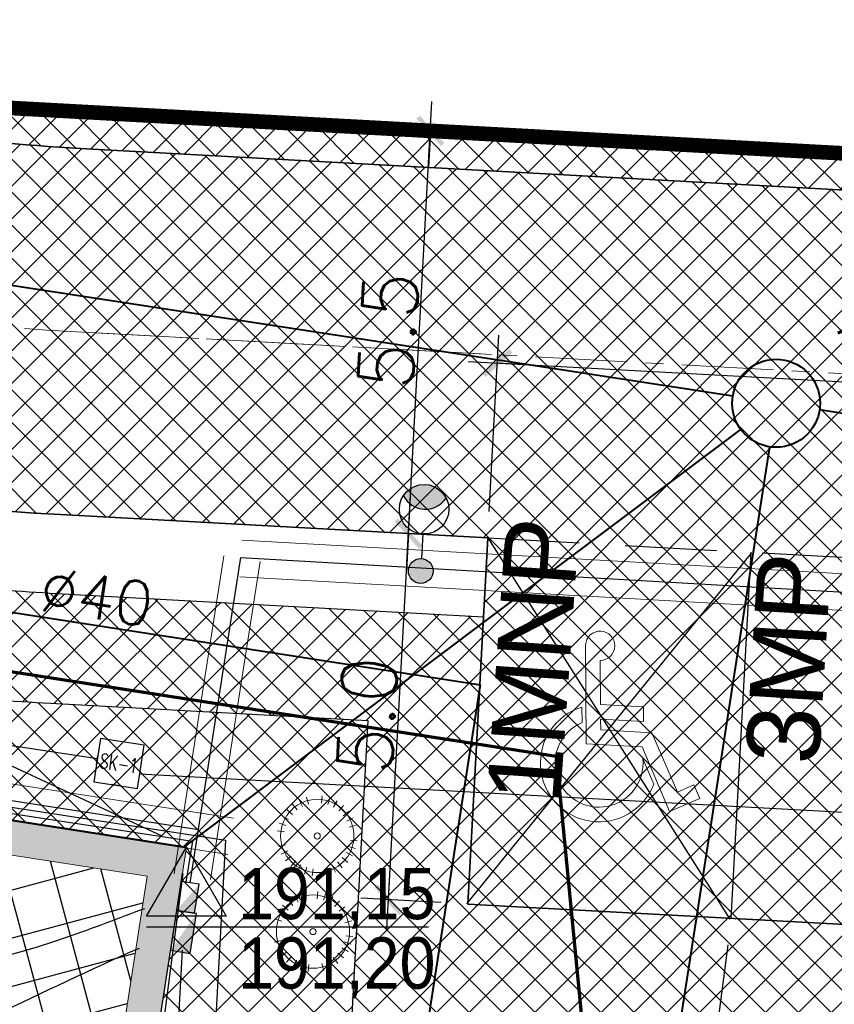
# Model space of a CAD drawing. Header units: metres. Extents: x 5515420 to 5516573, y 5683131 to 5683463.
# Tile 56 of 94: x 5516071 to 5516082, y 5683310 to 5683324. Entities that reach past the tile are written whole.
import ezdxf
from ezdxf import colors
from ezdxf.entities.mleader import LeaderData, LeaderLine
from ezdxf.enums import TextEntityAlignment as Align
from ezdxf.lldxf.tags import DXFTag
from ezdxf.math import Vec2, Vec3

# ---------------------------------------------------------------- set-up
doc = ezdxf.new("R2010")
doc.units = ezdxf.units.M
for name, pattern in [('CENTER', [2, 1.25, -0.25, 0.25, -0.25]), ('DASHED2', [0.375, 0.25, -0.125]), ('L_0_02', [0])]:
    doc.linetypes.add(name, pattern=pattern)
doc.layers.get('0').update_dxf_attribs({"linetype": 'CONTINUOUS', "lineweight": 18, "true_color": 0x000000})
doc.layers.get('Defpoints').update_dxf_attribs({"linetype": 'CONTINUOUS'})
for name, color, linetype in [('--EL_0', 240, 'CONTINUOUS'), ('--EL_KALBE_Nn', 240, '--LINIA_nN'), ('--EL_LEGENDA', 240, 'CONTINUOUS'), ('--EL_projektowane', 240, 'CONTINUOUS'), ('--EL_ROZDZIELNICE', 240, 'CONTINUOUS'), ('A-Bilans', 184, 'CONTINUOUS'), ('A-Budynek', 170, 'CONTINUOUS'), ('A-Budynek szraf', 170, 'CONTINUOUS'), ('A-Chodniki', 230, 'CONTINUOUS'), ('A-Granica', 94, 'CENTER'), ('A-Nasadzenia', 7, 'CONTINUOUS'), ('A-Nawierzchnie', 41, 'CONTINUOUS'), ('A-Parkingi', 52, 'CONTINUOUS'), ('A-Rzędne', 210, 'CONTINUOUS'), ('CEG_SEL_atrybut_bloku1', 7, 'CONTINUOUS'), ('CEG_SEL_atrybut_bloku2', 9, 'CONTINUOUS')]:
    doc.layers.add(name, color=color, linetype=linetype)
for name, color, linetype, lineweight in [('A-Drogi', 170, 'CONTINUOUS', 35), ('D-Droga-Parking_Nr_pióra__89', 7, 'CONTINUOUS', 13), ('D-WYMIARY', 7, 'CONTINUOUS', 15), ('RR_gaz', 40, 'CONTINUOUS', 40), ('RR_kd', 106, 'CONTINUOUS', 40), ('RR_woda_przylacza', 160, 'CONTINUOUS', 70)]:
    doc.layers.add(name, color=color, linetype=linetype, lineweight=lineweight)
doc.layers.add('EGB_DzialkaEwidencyjna', color=7, linetype='L_0_02', lineweight=18, true_color=0x000000)
doc.layers.get('0').off()
doc.styles.add('CP_ATTR', font='romans.shx', dxfattribs={"bigfont": '@extfont2.shx'})
doc.styles.add('GEO-INFO', font='arial.ttf')
doc.styles.add('MZSK01', font='arial.ttf', dxfattribs={"width": 0.8999999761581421, "height": 0.75})
doc.styles.add('ROMANS', font='romans', dxfattribs={"width": 0.9, "oblique": 15})
doc.styles.add('romansshx', font='ROMANS.SHX', dxfattribs={"width": 0.6})
doc.styles.get("Standard").update_dxf_attribs({"font": 'simplex.shx'})
tags = doc.linetypes.add('--LINIA_nN', pattern='A,0.5,-0.2,["nN",Standard,S=0.1,R=0,X=-0.1,Y=-0.05],-0.25', length=0.95).pattern_tags.tags
tags[6] = DXFTag(74, 10)
tags = doc.linetypes.add('--LINIA_t', pattern='A,0.5,-0.2,["t",Standard,S=0.1,R=0,X=0,Y=-0.05],-0.25', length=0.95).pattern_tags.tags
tags[6] = DXFTag(74, 10)
doc.dimstyles.get("Standard").update_dxf_attribs({"dimtxt": 0.18, "dimasz": 0.18, "dimexe": 0.18, "dimexo": 0.0625, "dimgap": 0.09, "dimtad": 0, "dimtih": 1, "dimtoh": 1, "dimdec": 4, "dimzin": 0, "dimdsep": 46, "dimtxsty": 'Standard', "dimcen": 0.09, "dimadec": 0, "dimazin": 0, "dimtfac": 1, "dimtdec": 4, "dimtofl": 0, "dimtmove": 0, "dimatfit": 3, "dimfxl": 1, "dimtolj": 1, "dimtzin": 0, "dimarcsym": 0})
pattern_1 = [(45, (0, 0), (-0.2245064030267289, 0.2245064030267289), []), (135, (0, 0), (-0.2245064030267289, -0.2245064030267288), [])]

# ---------------------------------------------------------------- blocks, each defined once
blk = doc.blocks.new('Strop_25', base_point=(384.6727114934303, 8317.376193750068))
at = {"layer": 'D-Droga-Parking_Nr_pióra__89', "color": 7, "linetype": 'Continuous', "lineweight": 13, "flags": 128}
blk.add_lwpolyline([(384.6727114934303, 8317.376193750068, 2.311134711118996), (484.476456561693, 8423.638179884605), (-187.7678748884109, 8380.275475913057), (-187.7678748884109, 7998.551792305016), (-614.8714594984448, 7785.000000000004), (-514.8714594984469, 7585.000000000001), (-425.4287403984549, 7629.721359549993), (-480.7073808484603, 7740.278640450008), (-87.76787488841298, 7936.748393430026), (-87.76787488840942, 8286.756623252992), (-14.87145949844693, 8291.481147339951), (-14.87145949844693, 7999.008930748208), (85.1285405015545, 8005.490078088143), (85.1285405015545, 8297.962294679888)], format="xyb", close=True, dxfattribs=at)
blk = doc.blocks.new('Strop_26', base_point=(60.41597088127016, 8423.417284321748))
at = {"layer": 'D-Droga-Parking_Nr_pióra__89', "color": 7, "linetype": 'Continuous', "lineweight": 13, "flags": 128}
blk.add_lwpolyline([(60.41597088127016, 8423.417284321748, 1.599913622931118), (-437.0272916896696, 7904.109001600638), (-267.8198262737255, 7988.712734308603, -1.984208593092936), (-45.26098599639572, 8416.568205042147)], format="xyb", close=True, dxfattribs=at)
blk = doc.blocks.new('_ARCHTICK')
at = {"color": 0, "linetype": 'ByBlock', "lineweight": -2}
blk.add_line((0, 0), (-1, 0), dxfattribs=at)
blk.add_solid([(0.397747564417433, 0.3093592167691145), (0.3093592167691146, 0.397747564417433), (-0.3093592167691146, -0.397747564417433), (-0.397747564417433, -0.3093592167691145)], dxfattribs=at)
blk = doc.blocks.new('*D271')
at = {"layer": 'D-WYMIARY', "color": 14, "lineweight": -2}
for p, q in [((5516076.120056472, 5683316.124641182), (5516076.46287247, 5683322.415307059)), ((5516077.161706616, 5683321.976629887), (5516076.061669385, 5683322.036577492)), ((5516076.862422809, 5683316.484778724), (5516075.762385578, 5683316.544726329))]:
    blk.add_line(p, q, dxfattribs=at)
at = {"layer": 'Defpoints', "color": 0}
for p in [(5516076.441106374, 5683322.015899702), (5516077.523669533, 5683321.956904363), (5516077.224385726, 5683316.4650532)]:
    blk.add_point(p, dxfattribs=at)
at = {"layer": 'D-WYMIARY', "color": 14, "lineweight": -2, "xscale": 0.5, "yscale": 0.5, "zscale": 0.5}
for p, rotation in [((5516076.441106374, 5683322.015899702), 86.8806958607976), ((5516076.141822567, 5683316.524048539), 266.8806958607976)]:
    blk.add_blockref('_ARCHTICK', p, dxfattribs=dict(at, rotation=rotation))
at = {"layer": 'D-WYMIARY', "color": 50, "linetype": 'ByBlock', "insert": (5516075.867094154, 5683319.293100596), "char_height": 0.75, "attachment_point": 5, "rotation": 86.8806958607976}
blk.add_mtext('\\A1;5.5', dxfattribs=at)
blk = doc.blocks.new('*D711')
at = {"layer": 'D-WYMIARY', "color": 14, "lineweight": -2}
for p, q in [((5516046.898735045, 5683315.945821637), (5516046.235063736, 5683311.666743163)), ((5516045.898030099, 5683312.103559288), (5516072.845841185, 5683307.924040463)), ((5516073.055997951, 5683311.888914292), (5516072.392326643, 5683307.609835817))]:
    blk.add_line(p, q, dxfattribs=at)
at = {"layer": 'Defpoints', "color": 0}
for p in [(5516046.954293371, 5683316.304038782), (5516073.111556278, 5683312.247131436), (5516072.450567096, 5683307.985346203)]:
    blk.add_point(p, dxfattribs=at)
at = {"layer": 'D-WYMIARY', "color": 14, "lineweight": -2, "xscale": 0.5, "yscale": 0.5, "zscale": 0.5}
for p, rotation in [((5516046.293304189, 5683312.042253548), 171.1838518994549), ((5516072.450567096, 5683307.985346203), 351.1838518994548)]:
    blk.add_blockref('_ARCHTICK', p, dxfattribs=dict(at, rotation=rotation))
at = {"layer": 'D-WYMIARY', "color": 50, "linetype": 'ByBlock', "insert": (5516059.306798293, 5683309.593821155), "char_height": 0.75, "attachment_point": 5, "rotation": 351.18385189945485}
blk.add_mtext('\\A1;26.5', dxfattribs=at)
blk = doc.blocks.new('*D712')
at = {"layer": 'D-WYMIARY', "color": 14, "lineweight": -2}
for p, q in [((5516073.055997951, 5683311.888914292), (5516072.392326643, 5683307.609835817)), ((5516072.055293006, 5683308.046651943), (5516090.982079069, 5683305.1111683)), ((5516090.532606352, 5683304.823023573), (5516090.528564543, 5683304.796963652))]:
    blk.add_line(p, q, dxfattribs=at)
at = {"layer": 'Defpoints', "color": 0}
for p in [(5516073.111556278, 5683312.247131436), (5516090.586804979, 5683305.17247404), (5516090.588164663, 5683305.18124072)]:
    blk.add_point(p, dxfattribs=at)
at = {"layer": 'D-WYMIARY', "color": 14, "lineweight": -2, "xscale": 0.5, "yscale": 0.5, "zscale": 0.5}
for p, rotation in [((5516072.450567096, 5683307.985346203), 171.1838518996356), ((5516090.586804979, 5683305.17247404), 351.1838518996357)]:
    blk.add_blockref('_ARCHTICK', p, dxfattribs=dict(at, rotation=rotation))
at = {"layer": 'D-WYMIARY', "color": 50, "linetype": 'ByBlock', "insert": (5516081.453548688, 5683306.158931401), "char_height": 0.75, "attachment_point": 5, "rotation": 351.1838518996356}
blk.add_mtext('\\A1;18.4', dxfattribs=at)
blk = doc.blocks.new('*D718')
at = {"layer": 'D-WYMIARY', "color": 14, "lineweight": -2}
for p, q in [((5516073.064636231, 5683311.887680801), (5516072.62665516, 5683308.532343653)), ((5516080.500055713, 5683310.917115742), (5516080.062074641, 5683307.561778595)), ((5516080.507894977, 5683307.886808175), (5516072.279205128, 5683308.960920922))]:
    blk.add_line(p, q, dxfattribs=at)
at = {"layer": 'Defpoints', "color": 0}
for p in [(5516073.111556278, 5683312.247131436), (5516080.546975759, 5683311.276566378), (5516072.675840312, 5683308.909147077)]:
    blk.add_point(p, dxfattribs=at)
at = {"layer": 'D-WYMIARY', "color": 14, "lineweight": -2, "xscale": 0.5, "yscale": 0.5, "zscale": 0.5}
for p, rotation in [((5516072.675840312, 5683308.909147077), 172.5630781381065), ((5516080.111259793, 5683307.938582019), 352.5630781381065)]:
    blk.add_blockref('_ARCHTICK', p, dxfattribs=dict(at, rotation=rotation))
at = {"layer": 'D-WYMIARY', "color": 50, "linetype": 'ByBlock', "insert": (5516076.338540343, 5683308.002439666), "char_height": 0.75, "attachment_point": 5, "rotation": 352.5630781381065}
blk.add_mtext('\\A1;7.5', dxfattribs=at)
blk = doc.blocks.new('*D721')
at = {"layer": 'D-WYMIARY', "color": 14, "lineweight": -2}
for p, q in [((5516075.84798029, 5683311.132049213), (5516076.163588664, 5683316.923455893)), ((5516076.862422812, 5683316.484778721), (5516075.762385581, 5683316.544726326)), ((5516076.590346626, 5683311.492186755), (5516075.490309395, 5683311.55213436))]:
    blk.add_line(p, q, dxfattribs=at)
at = {"layer": 'Defpoints', "color": 0}
for p in [(5516076.14182257, 5683316.524048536), (5516077.224385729, 5683316.465053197), (5516076.952309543, 5683311.472461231)]:
    blk.add_point(p, dxfattribs=at)
at = {"layer": 'D-WYMIARY', "color": 14, "lineweight": -2, "xscale": 0.5, "yscale": 0.5, "zscale": 0.5}
for p, rotation in [((5516076.14182257, 5683316.524048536), 86.88069588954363), ((5516075.869746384, 5683311.53145657), 266.8806958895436)]:
    blk.add_blockref('_ARCHTICK', p, dxfattribs=dict(at, rotation=rotation))
at = {"layer": 'D-WYMIARY', "color": 50, "linetype": 'ByBlock', "insert": (5516075.58141416, 5683314.050879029), "char_height": 0.75, "attachment_point": 5, "rotation": 86.88069588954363}
blk.add_mtext('\\A1;5.0', dxfattribs=at)
blk = doc.blocks.new('*D819')
at = {"layer": 'D-WYMIARY', "color": 14, "lineweight": -2}
for p, q in [((5516077.244111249, 5683316.827016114), (5516077.375087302, 5683319.23042379)), ((5516076.955002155, 5683318.872752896), (5516088.837371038, 5683318.225211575)), ((5516088.327665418, 5683316.223006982), (5516088.458641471, 5683318.626414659))]:
    blk.add_line(p, q, dxfattribs=at)
at = {"layer": 'Defpoints', "color": 0}
for p in [(5516088.437963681, 5683318.246977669), (5516077.224385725, 5683316.465053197), (5516088.307939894, 5683315.861044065)]:
    blk.add_point(p, dxfattribs=at)
at = {"layer": 'D-WYMIARY', "color": 14, "lineweight": -2, "xscale": 0.5, "yscale": 0.5, "zscale": 0.5}
for p, rotation in [((5516077.354409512, 5683318.850986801), 176.8806958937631), ((5516088.437963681, 5683318.246977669), 356.8806958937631)]:
    blk.add_blockref('_ARCHTICK', p, dxfattribs=dict(at, rotation=rotation))
at = {"layer": 'D-WYMIARY', "color": 50, "linetype": 'ByBlock', "insert": (5516082.919313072, 5683318.973352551), "char_height": 0.75, "attachment_point": 5, "rotation": 356.88069589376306}
blk.add_mtext('\\A1;11.1', dxfattribs=at)
blk = doc.blocks.new('*D903')
at = {"layer": 'D-WYMIARY', "color": 14, "lineweight": -2}
for p, q in [((5516058.586720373, 5683318.539222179), (5516109.045570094, 5683427.392488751)), ((5516122.905073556, 5683420.527040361), (5516108.532585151, 5683427.189396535)), ((5516072.782673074, 5683312.399584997), (5516058.410184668, 5683319.061941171))]:
    blk.add_line(p, q, dxfattribs=at)
at = {"layer": 'Defpoints', "color": 0}
for p in [(5516108.877345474, 5683427.029583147), (5516123.23395676, 5683420.3745868), (5516073.111556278, 5683312.247131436)]:
    blk.add_point(p, dxfattribs=at)
at = {"layer": 'D-WYMIARY', "color": 14, "lineweight": -2, "xscale": 0.5, "yscale": 0.5, "zscale": 0.5}
for p, rotation in [((5516108.877345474, 5683427.029583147), 65.12995453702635), ((5516058.754944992, 5683318.902127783), 245.1299545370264)]:
    blk.add_blockref('_ARCHTICK', p, dxfattribs=dict(at, rotation=rotation))
at = {"layer": 'D-WYMIARY', "color": 50, "linetype": 'ByBlock', "insert": (5516083.43055803, 5683373.144594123), "char_height": 0.75, "attachment_point": 5, "rotation": 65.12995453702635}
blk.add_mtext('\\A1;119.2', dxfattribs=at)
blk = doc.blocks.new('oprawa zewnetrzna stojaca')
for points in [[(2.625000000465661, 0, 0.2679491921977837), (2.25, 0.6495190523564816, 0.5773502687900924), (2.25, -0.6495190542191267, 0.267949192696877)], [(0.375, 0, 1.000000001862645), (-0.3749999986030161, 0, 1.000000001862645)]]:
    blk.add_hatch(color=256).paths.add_polyline_path(points)
blk.add_line((1.125000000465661, 0), (0.375, 0))
for centre, radius in [((1.875, 0), 0.7500000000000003), ((0, 0), 0.375)]:
    blk.add_circle(centre, radius)
blk.add_arc((2.625000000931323, -1.862645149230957e-09), 0.7500000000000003, 120.0000000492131, 239.999999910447)
at = {"layer": 'CEG_SEL_atrybut_bloku1', "style": 'ROMANS', "width": 0.6000000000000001, "flags": 8}
blk.add_attdef('TYP', text='', height=1, dxfattribs=at).set_placement((1.872500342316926, 0.900000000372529), align=Align.CENTER)
at = {"layer": 'CEG_SEL_atrybut_bloku2', "style": 'ROMANS', "width": 0.6, "flags": 8}
for tag, p in [('OPIS1', (1.872500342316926, -1.638064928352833)), ('OPIS2', (1.872500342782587, -2.499397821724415))]:
    blk.add_attdef(tag, text='', height=0.7500000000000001, dxfattribs=at).set_placement(p, align=Align.CENTER)
blk = doc.blocks.new('STUDNIA_SK_1')
blk.add_lwpolyline([(17076.30394538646, -4459.682393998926), (17136.30394538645, -4459.682393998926), (17136.30394538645, -4399.682393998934), (17076.30394538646, -4399.682393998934)], close=True)
for points in [[(17112.55394538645, -4399.682393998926), (17100.05394538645, -4399.682393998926)], [(17076.30394538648, -4435.932393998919), (17076.30394538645, -4423.432393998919)], [(17136.30394538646, -4435.932393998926), (17136.30394538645, -4423.432393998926)], [(17112.55394538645, -4459.682393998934), (17100.05394538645, -4459.682393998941)]]:
    blk.add_lwpolyline(points)
at = {"linetype": 'Continuous', "style": 'romansshx', "width": 0.7}
blk.add_text('SK-1', height=20, rotation=359.9999999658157, dxfattribs=at).set_placement((17106.30394538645, -4429.682393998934), align=Align.MIDDLE)

msp = doc.modelspace()

# ---------------------------------------------------------------- hatches: boundary and pattern name
at = {"layer": '--EL_ROZDZIELNICE', "linetype": 'Continuous', "transparency": 33554687}
h = msp.add_hatch(color=256, dxfattribs=at)
h.dxf.hatch_style = 1
h.paths.add_polyline_path([(5516072.977863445, 5683311.38506465), (5516073.286814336, 5683311.745884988), (5516073.224910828, 5683311.346748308)])
h = msp.add_hatch(color=256, dxfattribs=at)
h.dxf.hatch_style = 1
h.paths.add_polyline_path([(5516073.249615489, 5683311.342913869), (5516072.894718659, 5683310.84138309), (5516073.164166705, 5683310.799590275)])
at = {"layer": 'A-Budynek', "linetype": 'ByBlock'}
h = msp.add_hatch(color=256, dxfattribs=at)
h.paths.add_polyline_path([(5516047.346706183, 5683315.767557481), (5516072.575074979, 5683311.854718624), (5516069.857698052, 5683294.334194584), (5516044.629329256, 5683298.247033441)], flags=16)
h.paths.add_polyline_path([(5516063.053508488, 5683293.395949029), (5516062.687879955, 5683293.452656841), (5516062.917776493, 5683294.934934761), (5516057.354293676, 5683295.797813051), (5516057.124397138, 5683294.31553513), (5516056.758768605, 5683294.372242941), (5516056.988665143, 5683295.854520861), (5516051.425182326, 5683296.717399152), (5516051.195285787, 5683295.23512123), (5516050.829657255, 5683295.291829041), (5516051.059553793, 5683296.774106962), (5516044.606704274, 5683297.774923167), (5516044.376807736, 5683296.292645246), (5516044.011179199, 5683296.349353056), (5516044.241075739, 5683297.831630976), (5516044.092847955, 5683297.85462063), (5516046.954293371, 5683316.30403878), (5516053.920999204, 5683315.223525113), (5516053.96104948, 5683315.520900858), (5516054.332603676, 5683315.463275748), (5516054.286624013, 5683315.16681788), (5516065.779654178, 5683313.384285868), (5516065.826357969, 5683313.682691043), (5516066.191521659, 5683313.6252744), (5516066.144886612, 5683313.327639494), (5516073.111556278, 5683312.247131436), (5516070.250110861, 5683293.797713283), (5516070.101883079, 5683293.820702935), (5516069.871986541, 5683292.338425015), (5516069.506358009, 5683292.395132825), (5516069.736254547, 5683293.877410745), (5516063.283405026, 5683294.878226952)])
at = {"layer": 'A-Budynek szraf', "linetype": 'ByBlock', "transparency": 33554687}
h = msp.add_hatch(dxfattribs=at)
h.set_pattern_fill('ANSI37', color=256, scale=0.2, angle=59.99999999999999, style=0)
h.set_pattern_definition([(105, (-191.2213894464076, 9.313225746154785e-10), (-0.6133628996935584, -0.1643500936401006), []), (194.9999999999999, (-191.2213894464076, 9.313225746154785e-10), (0.1643500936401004, -0.6133628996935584), [])])
h.paths.add_polyline_path([(5516072.188769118, 5683309.363978), (5516067.782111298, 5683309.363978), (5516067.782111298, 5683306.64545265), (5516071.767134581, 5683306.645452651), (5516069.857698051, 5683294.334194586), (5516044.629329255, 5683298.247033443), (5516047.346706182, 5683315.767557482), (5516072.575074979, 5683311.854718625)])
h.paths.add_polyline_path([(5516054.454114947, 5683304.922500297), (5516060.695085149, 5683304.922500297), (5516060.695085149, 5683303.164174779), (5516054.454114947, 5683303.164174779)], flags=16)
at = {"layer": 'A-Nawierzchnie', "linetype": 'ByBlock', "true_color": 0xb7e0ab, "transparency": 33554687}
h = msp.add_hatch(dxfattribs=at)
h.set_pattern_fill('ANSI37', color=9, scale=0.1, style=0)
h.set_pattern_definition([(45, (615.2743167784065, 129.3192508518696), (-0.2245064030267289, 0.2245064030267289), []), (135, (615.2743167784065, 129.3192508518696), (-0.2245064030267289, -0.2245064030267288), [])])
h.paths.add_polyline_path([(5516099.6639383, 5683319.509563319), (5516093.18050492, 5683320.492467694, 0.02400827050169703), (5516090.889116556, 5683320.728043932), (5516071.666547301, 5683321.775596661, -0.02484724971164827), (5516069.295594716, 5683322.023371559), (5516062.302756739, 5683323.108692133, -0.3638266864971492), (5516061.032989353, 5683324.559218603), (5516063.231110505, 5683324.230619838), (5516064.490548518, 5683332.646905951), (5516062.29494606, 5683332.975128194), (5516065.4430103, 5683353.379441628, 0.414213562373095), (5516062.9339508, 5683356.800643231), (5516050.08979864, 5683358.776220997, 0.4141947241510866), (5516046.668626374, 5683356.267352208), (5516042.257273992, 5683327.598946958, 0.4142317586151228), (5516044.766305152, 5683324.177561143), (5516053.343595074, 5683322.858275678, -0.02007901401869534), (5516053.579985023, 5683322.812134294), (5516052.668604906, 5683316.935679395), (5516054.150876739, 5683316.705803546), (5516053.920999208, 5683315.223525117), (5516046.954293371, 5683316.304038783), (5516046.53358273, 5683313.591470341), (5516044.962368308, 5683313.835160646), (5516043.961552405, 5683307.382313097), (5516045.532766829, 5683307.138622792), (5516044.092847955, 5683297.854620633), (5516044.241075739, 5683297.831630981), (5516044.011179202, 5683296.349353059), (5516069.871986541, 5683292.33842502), (5516070.101883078, 5683293.820702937), (5516070.250110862, 5683293.797713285), (5516071.690029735, 5683303.081715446), (5516073.26124416, 5683302.838025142), (5516074.262060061, 5683309.290872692), (5516072.690845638, 5683309.534562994), (5516073.111556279, 5683312.247131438), (5516066.144886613, 5683313.327639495), (5516066.374772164, 5683314.809910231), (5516068.140582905, 5683314.536067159), (5516068.712784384, 5683314.452779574), (5516069.444190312, 5683314.361830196), (5516070.42180041, 5683314.267207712), (5516071.256411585, 5683314.210627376), (5516075.58645081, 5683313.974792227), (5516074.85022779, 5683300.465115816), (5516082.256583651, 5683299.380121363), (5516080.796957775, 5683289.416467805), (5516090.875183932, 5683287.94005766), (5516092.610210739, 5683299.78364581), (5516076.426464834, 5683302.154484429), (5516076.852947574, 5683309.980433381), (5516087.948828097, 5683309.370979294), (5516088.305421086, 5683315.861425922), (5516090.617040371, 5683315.735451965, -0.02400827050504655), (5516092.431056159, 5683315.548954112), (5516098.599416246, 5683314.613815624), (5516098.31852322, 5683313.306826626), (5516091.99430035, 5683314.28274265), (5516090.39067605, 5683303.90295513), (5516099.094000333, 5683302.561238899), (5516096.496908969, 5683285.74680292), (5516069.794551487, 5683289.86845434), (5516048.342630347, 5683290.09877717), (5516034.965910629, 5683291.963955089), (5516037.042734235, 5683305.715577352), (5516039.999341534, 5683324.308768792), (5516043.122031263, 5683343.075807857), (5516045.796543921, 5683360.442185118), (5516068.332659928, 5683356.975872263), (5516067.979837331, 5683322.47700484), (5516099.929928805, 5683320.735853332)])
at = {"layer": 'A-Nawierzchnie', "linetype": 'ByBlock', "true_color": 0xcbd1d0, "transparency": 33554687}
h = msp.add_hatch(dxfattribs=at)
h.set_pattern_fill('ANSI37', color=254, scale=0.1, style=0)
h.set_pattern_definition(pattern_1)
h.paths.add_polyline_path([(5516068.531271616, 5683317.08214428), (5516059.777261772, 5683318.440806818, -0.2278659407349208), (5516055.492519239, 5683321.385115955, 0.2282237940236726), (5516053.346113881, 5683322.857893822), (5516044.768823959, 5683324.177179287, -0.4142317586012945), (5516042.259792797, 5683327.598565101), (5516046.67114518, 5683356.266970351, -0.4141947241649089), (5516050.092317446, 5683358.775839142), (5516062.936469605, 5683356.800261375, -0.4142135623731), (5516065.445529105, 5683353.379059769), (5516061.052606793, 5683324.81862364, 0.4138459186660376), (5516062.305275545, 5683323.108310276), (5516069.29811352, 5683322.022989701, 0.02484724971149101), (5516071.669066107, 5683321.775214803), (5516090.891635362, 5683320.727662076, -0.02400827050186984), (5516093.18302372, 5683320.492085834), (5516099.663938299, 5683319.509563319), (5516098.60193505, 5683314.613433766), (5516092.433574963, 5683315.548572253, 0.02400827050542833), (5516090.619559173, 5683315.735070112), (5516071.396589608, 5683316.78264465, -0.02481899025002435), (5516068.534925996, 5683317.081537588)])
h.paths.add_polyline_path([(5516047.432022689, 5683328.326347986), (5516056.322993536, 5683326.958814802, 0.4142135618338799), (5516056.893193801, 5683327.376991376), (5516060.693785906, 5683352.086412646, 0.414213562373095), (5516060.275609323, 5683352.656612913), (5516051.384638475, 5683354.0241461, 0.414213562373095), (5516050.814438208, 5683353.605969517), (5516047.013846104, 5683328.896548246, 0.414213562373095)], flags=16)
at = {"layer": 'A-Nawierzchnie', "linetype": 'ByBlock', "true_color": 0xf8e4d3, "transparency": 33554687}
h = msp.add_hatch(dxfattribs=at)
h.set_pattern_fill('ANSI37', color=254, scale=0.1, style=0)
h.set_pattern_definition(pattern_1)
h.paths.add_polyline_path([(5516054.150876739, 5683316.705803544), (5516052.668606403, 5683316.935689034), (5516053.580017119, 5683322.812341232, -0.1353740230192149), (5516054.979079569, 5683322.045883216), (5516054.150884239, 5683316.705792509)])
h.paths.add_polyline_path([(5516075.58643011, 5683313.974658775), (5516074.85022779, 5683300.465115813), (5516082.256583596, 5683299.380121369), (5516082.531984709, 5683301.260056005), (5516076.426464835, 5683302.154484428), (5516076.852947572, 5683309.98043338), (5516087.948828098, 5683309.370979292), (5516088.035863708, 5683310.868452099), (5516076.93431231, 5683311.47347454), (5516077.165830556, 5683315.390813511), (5516071.338034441, 5683315.708404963, -0.02490027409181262), (5516068.360565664, 5683316.019882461), (5516062.320855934, 5683316.956554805), (5516062.090966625, 5683315.474323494), (5516068.130859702, 5683314.537575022, 0.02482606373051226), (5516071.256411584, 5683314.210627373), (5516075.586450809, 5683313.974792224)])
at = {"layer": 'A-Nawierzchnie', "linetype": 'ByBlock', "true_color": 0xa3b8c7, "transparency": 33554687}
h = msp.add_hatch(dxfattribs=at)
h.set_pattern_fill('ANSI37', color=253, scale=0.1, style=0)
h.set_pattern_definition(pattern_1)
h.paths.add_polyline_path([(5516077.224385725, 5683316.465053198), (5516076.93431039, 5683311.473442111), (5516088.035863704, 5683310.868452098), (5516088.307939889, 5683315.861044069)])

# ---------------------------------------------------------------- linework, layer by layer
at = {"layer": '--EL_0', "linetype": 'ByBlock', "lineweight": -2}
msp.add_open_spline([(5516072.539500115, 5683311.409428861), (5516072.187363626, 5683311.279335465), (5516069.770590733, 5683310.324665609), (5516067.101514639, 5683310.131706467), (5516064.881037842, 5683310.131706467)], degree=3, knots=[0, 0, 0, 0, 1.126196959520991, 7.787627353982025, 7.787627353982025, 7.787627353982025, 7.787627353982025], dxfattribs=at)
at = {"layer": '--EL_0', "lineweight": -2}
msp.add_solid([(5516072.510621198, 5683311.487598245), (5516073.008516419, 5683311.582702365), (5516072.568379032, 5683311.331259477)], dxfattribs=at)
at = {"layer": '--EL_KALBE_Nn', "linetype": '--LINIA_nN', "ltscale": 10}
for points in [[(5516073.195181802, 5683312.328405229), (5516073.106513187, 5683311.769894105)], [(5516073.054680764, 5683310.841560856), (5516072.999301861, 5683309.845284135)]]:
    msp.add_lwpolyline(points, dxfattribs=at)
at = {"layer": '--EL_KALBE_Nn', "linetype": '--LINIA_nN', "ltscale": 10, "elevation": -1.211976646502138}
msp.add_lwpolyline([(5516073.518719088, 5683309.935185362), (5516073.649218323, 5683312.345795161)], dxfattribs=at)
at = {"layer": '--EL_LEGENDA', "linetype": '--LINIA_nN', "ltscale": 5}
for points in [[(5516051.106065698, 5683322.579267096), (5516050.091696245, 5683316.083857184), (5516073.275953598, 5683312.488045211)], [(5516073.162691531, 5683311.761181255), (5516073.854139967, 5683316.198579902)], [(5516073.854139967, 5683316.198579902), (5516090.810216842, 5683315.226981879)], [(5516062.021179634, 5683314.130594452), (5516073.649218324, 5683312.345795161)], [(5516062.059450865, 5683314.036772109), (5516073.195181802, 5683312.328405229)]]:
    msp.add_lwpolyline(points, dxfattribs=at)
at = {"layer": '--EL_LEGENDA', "linetype": '--LINIA_t', "ltscale": 5}
for points in [[(5516067.155568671, 5683314.176174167), (5516071.899622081, 5683313.456964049)], [(5516090.177737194, 5683312.277947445), (5516072.474470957, 5683313.245839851)]]:
    msp.add_lwpolyline(points, dxfattribs=at)
at = {"layer": '--EL_projektowane', "lineweight": 5}
for p, q in [((5516073.870323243, 5683316.433327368), (5516090.913899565, 5683315.481464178)), ((5516072.947252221, 5683311.883227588), (5516073.623304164, 5683316.221818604)), ((5516073.441290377, 5683311.806245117), (5516074.117342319, 5683316.144836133)), ((5516073.842442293, 5683315.934105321), (5516090.886018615, 5683314.982242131)), ((5516061.991304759, 5683314.460233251), (5516073.753474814, 5683312.642584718)), ((5516061.914944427, 5683313.966098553), (5516073.677114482, 5683312.14845002))]:
    msp.add_line(p, q, dxfattribs=at)
at = {"layer": '--EL_projektowane', "linetype": 'Continuous'}
for points in [[(5516073.039168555, 5683311.780338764), (5516072.977863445, 5683311.38506465), (5516073.224910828, 5683311.346748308), (5516073.286214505, 5683311.742023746)], [(5516073.249613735, 5683311.342916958), (5516072.977862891, 5683311.385063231), (5516072.893569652, 5683310.841560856), (5516073.165320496, 5683310.799414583)]]:
    msp.add_lwpolyline(points, close=True, dxfattribs=at)
at = {"layer": 'A-Budynek', "linetype": 'ByBlock'}
for p, q in [((5516046.954293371, 5683316.304038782), (5516073.111556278, 5683312.247131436)), ((5516073.111556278, 5683312.247131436), (5516068.161702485, 5683313.014837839))]:
    msp.add_line(p, q, dxfattribs=at)
at = {"layer": 'A-Budynek', "linetype": 'Continuous', "lineweight": 13}
for points in [[(5516044.011179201, 5683296.349353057), (5516044.241075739, 5683297.831630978), (5516044.092847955, 5683297.854620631), (5516046.954293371, 5683316.304038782), (5516053.920999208, 5683315.223525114), (5516053.96104948, 5683315.520900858), (5516054.332603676, 5683315.463275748), (5516054.286624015, 5683315.166817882), (5516065.779654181, 5683313.384285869), (5516065.826357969, 5683313.682691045), (5516066.191521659, 5683313.625274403), (5516066.144886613, 5683313.327639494), (5516073.111556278, 5683312.247131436), (5516070.250110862, 5683293.797713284), (5516070.101883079, 5683293.820702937), (5516069.871986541, 5683292.338425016)], [(5516047.346706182, 5683315.767557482), (5516072.575074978, 5683311.854718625), (5516069.857698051, 5683294.334194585), (5516044.629329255, 5683298.247033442)]]:
    msp.add_lwpolyline(points, close=True, dxfattribs=at)
at = {"layer": 'A-Chodniki'}
for p, q in [((5516071.33803444, 5683315.708404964), (5516077.165830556, 5683315.390813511)), ((5516071.256411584, 5683314.210627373), (5516075.58643011, 5683313.974658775)), ((5516075.586450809, 5683313.974792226), (5516074.85022779, 5683300.465115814))]:
    msp.add_line(p, q, dxfattribs=at)
at = {"layer": 'A-Chodniki', "linetype": 'ByBlock'}
msp.add_line((5516088.035863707, 5683310.868452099), (5516076.952309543, 5683311.472461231), dxfattribs=at)
at = {"layer": 'A-Chodniki'}
for centre, radius, start, end in [((5516072.974610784, 5683345.739544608), 30.07570000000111, 261.193769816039, 266.8806958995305), ((5516072.974610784, 5683345.739544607), 31.5757000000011, 261.1937698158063, 266.8806958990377)]:
    msp.add_arc(centre, radius, start, end, dxfattribs=at)
at = {"layer": 'A-Drogi', "linetype": 'ByBlock'}
for p, q in [((5516071.669066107, 5683321.775214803), (5516090.891635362, 5683320.727662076)), ((5516071.396589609, 5683316.78264465), (5516077.224385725, 5683316.465053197)), ((5516076.952309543, 5683311.472461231), (5516077.224385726, 5683316.465053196)), ((5516076.952309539, 5683311.472461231), (5516088.035863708, 5683310.868452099))]:
    msp.add_line(p, q, dxfattribs=at)
at = {"layer": 'A-Drogi', "color": 141, "linetype": 'CENTER', "lineweight": 15}
for p, q in [((5516071.532627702, 5683319.278940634), (5516077.360423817, 5683318.96134918)), ((5516071.884645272, 5683319.259757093), (5516090.75559727, 5683318.231366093))]:
    msp.add_line(p, q, dxfattribs=at)
at = {"layer": 'A-Drogi', "linetype": 'ByBlock'}
for centre, radius, start, end in [((5516072.9750318, 5683345.739656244), 24.00000000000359, 261.1872972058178, 266.8806958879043), ((5516072.974631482, 5683345.739678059), 29.0000000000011, 261.1937698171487, 266.880695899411)]:
    msp.add_arc(centre, radius, start, end, dxfattribs=at)
at = {"layer": 'A-Drogi', "color": 141, "linetype": 'CENTER', "lineweight": 15}
msp.add_arc((5516072.974631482, 5683345.739678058), 26.50000000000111, 261.1937698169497, 266.8806959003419, dxfattribs=at)
at = {"layer": 'A-Granica', "lineweight": 13, "ltscale": 2}
msp.add_lwpolyline([(5516043.122031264, 5683343.075807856, 0.2, 0.2, 0), (5516045.796543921, 5683360.442185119, 0.2, 0.2, 0), (5516068.332659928, 5683356.975872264, 0.2, 0.2, 0), (5516067.97983733, 5683322.477004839, 0.2, 0.2, 0), (5516099.929928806, 5683320.735853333, 0.2, 0.2, 0), (5516098.318523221, 5683313.306826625, 0.2, 0.2, 0), (5516091.99430035, 5683314.282742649, 0.2, 0.2, 0), (5516090.39067605, 5683303.902955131, 0.2, 0.2, 0), (5516099.094000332, 5683302.5612389, 0.2, 0.2, 0), (5516096.496908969, 5683285.74680292, 0.2, 0.2, 0), (5516069.794551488, 5683289.86845434, 0.2, 0.2, 0), (5516048.342630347, 5683290.098777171, 0.2, 0.2, 0), (5516034.965910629, 5683291.96395509, 0.2, 0.2, 0), (5516037.042734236, 5683305.715577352, 0.2, 0.2, 0), (5516039.999341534, 5683324.308768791, 0.2, 0.2, 0)], format="xyseb", close=True, dxfattribs=at)
at = {"layer": 'A-Nasadzenia', "color": 72, "linetype": 'Continuous', "lineweight": 13}
for p, q in [((5516074.696104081, 5683312.803402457), (5516074.651254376, 5683312.892780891)), ((5516074.778447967, 5683312.835048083), (5516074.751896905, 5683312.931458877)), ((5516074.953569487, 5683312.847746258), (5516074.965934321, 5683312.946978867)), ((5516075.039617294, 5683312.828310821), (5516075.071103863, 5683312.923224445)), ((5516075.12022005, 5683312.792461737), (5516075.169618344, 5683312.879408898)), ((5516074.557550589, 5683312.69555201), (5516074.481911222, 5683312.760963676)), ((5516074.621516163, 5683312.756300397), (5516074.560091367, 5683312.835211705)), ((5516075.19228024, 5683312.741576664), (5516075.257691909, 5683312.81721603)), ((5516075.253028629, 5683312.677611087), (5516075.331939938, 5683312.739035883)), ((5516074.470816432, 5683312.542889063), (5516074.375902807, 5683312.574375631)), ((5516074.506665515, 5683312.62349182), (5516074.419718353, 5683312.67289011)), ((5516075.300130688, 5683312.603023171), (5516075.389509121, 5683312.647872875)), ((5516074.451380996, 5683312.456841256), (5516074.352148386, 5683312.469206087)), ((5516075.331776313, 5683312.520679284), (5516075.428187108, 5683312.547230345)), ((5516075.344474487, 5683312.345557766), (5516075.443707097, 5683312.333192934)), ((5516074.46407917, 5683312.281719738), (5516074.367668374, 5683312.255168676)), ((5516074.495724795, 5683312.19937585), (5516074.406346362, 5683312.154526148)), ((5516075.289189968, 5683312.178907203), (5516075.376137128, 5683312.129508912)), ((5516075.325039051, 5683312.259509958), (5516075.419952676, 5683312.228023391)), ((5516074.542826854, 5683312.124787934), (5516074.463915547, 5683312.063363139)), ((5516074.603575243, 5683312.060822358), (5516074.538163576, 5683311.98518299)), ((5516075.174339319, 5683312.046098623), (5516075.235764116, 5683311.967187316)), ((5516075.238304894, 5683312.106847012), (5516075.313944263, 5683312.041435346)), ((5516074.675635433, 5683312.009937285), (5516074.626237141, 5683311.922990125)), ((5516074.756238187, 5683311.974088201), (5516074.724751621, 5683311.879174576)), ((5516074.842285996, 5683311.954652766), (5516074.829921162, 5683311.855420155)), ((5516075.017407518, 5683311.967350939), (5516075.043958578, 5683311.870940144)), ((5516075.099751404, 5683311.998996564), (5516075.144601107, 5683311.909618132)), ((5516074.894960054, 5683311.543686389), (5516074.907324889, 5683311.642918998)), ((5516074.56290673, 5683311.452240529), (5516074.501481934, 5683311.531151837)), ((5516074.637494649, 5683311.499342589), (5516074.592644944, 5683311.588721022)), ((5516074.719838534, 5683311.530988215), (5516074.693287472, 5683311.627399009)), ((5516074.981007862, 5683311.524250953), (5516075.012494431, 5683311.619164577)), ((5516075.061610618, 5683311.488401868), (5516075.111008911, 5683311.575349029)), ((5516075.133670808, 5683311.437516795), (5516075.199082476, 5683311.513156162)), ((5516074.448056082, 5683311.319431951), (5516074.361108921, 5683311.368830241)), ((5516074.498941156, 5683311.391492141), (5516074.423301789, 5683311.456903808)), ((5516075.194419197, 5683311.373551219), (5516075.273330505, 5683311.434976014)), ((5516074.412206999, 5683311.238829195), (5516074.317293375, 5683311.270315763)), ((5516075.241521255, 5683311.298963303), (5516075.330899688, 5683311.343813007)), ((5516075.273166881, 5683311.216619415), (5516075.369577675, 5683311.243170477)), ((5516074.392771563, 5683311.152781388), (5516074.293538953, 5683311.165146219)), ((5516074.405469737, 5683310.977659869), (5516074.309058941, 5683310.951108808)), ((5516075.285865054, 5683311.041497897), (5516075.385097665, 5683311.029133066)), ((5516074.437115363, 5683310.895315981), (5516074.34773693, 5683310.850466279)), ((5516075.230580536, 5683310.874847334), (5516075.317527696, 5683310.825449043)), ((5516075.266429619, 5683310.95545009), (5516075.361343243, 5683310.923963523)), ((5516074.484217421, 5683310.820728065), (5516074.405306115, 5683310.75930327)), ((5516074.54496581, 5683310.75676249), (5516074.479554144, 5683310.681123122)), ((5516074.617026, 5683310.705877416), (5516074.567627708, 5683310.618930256)), ((5516075.041141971, 5683310.694936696), (5516075.085991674, 5683310.605558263)), ((5516075.115729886, 5683310.742038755), (5516075.177154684, 5683310.663127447)), ((5516075.179695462, 5683310.802787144), (5516075.255334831, 5683310.737375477)), ((5516074.697628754, 5683310.670028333), (5516074.666142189, 5683310.575114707)), ((5516074.783676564, 5683310.650592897), (5516074.771311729, 5683310.551360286)), ((5516074.958798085, 5683310.663291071), (5516074.985349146, 5683310.566880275))]:
    msp.add_line(p, q, dxfattribs=at)
for centre, radius in [((5516074.897927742, 5683312.401199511), 0.4999999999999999), ((5516074.897927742, 5683312.401199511), 0.04153790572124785), ((5516074.83931831, 5683311.097139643), 0.4999999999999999), ((5516074.83931831, 5683311.097139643), 0.04153790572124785)]:
    msp.add_circle(centre, radius, dxfattribs=at)
at = {"layer": 'A-Parkingi', "linetype": 'DASHED2', "ltscale": 5}
msp.add_line((5516077.224385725, 5683316.465053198), (5516088.307939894, 5683315.861044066), dxfattribs=at)
at = {"layer": 'A-Parkingi'}
for p, q in [((5516077.224385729, 5683316.465053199), (5516080.528248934, 5683311.264621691, 10.29999999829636)), ((5516080.546975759, 5683311.276566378), (5516080.819051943, 5683316.269158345))]:
    msp.add_line(p, q, dxfattribs=at)
at = {"layer": 'A-Parkingi', "linetype": 'ByBlock'}
msp.add_line((5516080.818322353, 5683316.256200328, 10.29999999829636), (5516076.93431231, 5683311.47347454, 10.29999999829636), dxfattribs=at)
at = {"layer": 'A-Rzędne', "color": 26}
msp.add_line((5516072.568175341, 5683311.161860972), (5516076.415686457, 5683311.16186097), dxfattribs=at)
msp.add_lwpolyline([(5516073.111556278, 5683312.247131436), (5516073.65493722, 5683311.30596804), (5516072.568175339, 5683311.30596804)], close=True, dxfattribs=at)
at = {"layer": 'EGB_DzialkaEwidencyjna', "linetype": 'CONTINUOUS', "lineweight": 18}
for p, q in [((5516099.92950166, 5683320.73587661), (5516067.97983733, 5683322.47700484)), ((5516067.97983733, 5683322.47700484), (5516099.92950166, 5683320.73587661))]:
    msp.add_line(p, q, dxfattribs=at)
at = {"layer": 'RR_gaz'}
for p in [(5516063.817346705, 5683316.524704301), (5516074.683423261, 5683298.730350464)]:
    msp.add_line(p, (5516077.123197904, 5683314.461009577), dxfattribs=at)
at = {"layer": 'RR_kd'}
for p, q in [((5516080.565697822, 5683318.397354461), (5516057.678148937, 5683321.904085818)), ((5516088.178352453, 5683317.221031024), (5516081.751001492, 5683318.210183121)), ((5516073.084691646, 5683312.251298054), (5516080.677845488, 5683317.941630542)), ((5516081.066022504, 5683317.708536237), (5516076.966129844, 5683291.274687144))]:
    msp.add_line(p, q, dxfattribs=at)
msp.add_circle((5516081.157983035, 5683318.301447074), 0.6, dxfattribs=at)
at = {"layer": 'RR_woda_przylacza', "linetype": 'ByBlock'}
for p, q in [((5516066.026852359, 5683315.372452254), (5516078.157288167, 5683313.491060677)), ((5516078.157288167, 5683313.491060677), (5516080.591352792, 5683288.513689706))]:
    msp.add_line(p, q, dxfattribs=at)

# ---------------------------------------------------------------- block references
at = {"layer": '--EL_LEGENDA'}
for name, p, xscale, yscale, zscale, rotation in [('oprawa zewnetrzna stojaca', (5516076.309489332, 5683316.014177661), 0.4500000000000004, 0.4500000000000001, 0.4500000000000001, 86.88069590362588), ('STUDNIA_SK_1', (5515909.70199731, 5683382.826664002), 0.01, 0.01, 0.01, 351.3794623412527)]:
    msp.add_blockref(name, p, dxfattribs=dict(at, xscale=xscale, yscale=yscale, zscale=zscale, rotation=rotation))
at = {"layer": 'A-Parkingi', "xscale": 0.002, "yscale": 0.002, "zscale": 0.002000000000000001, "rotation": 86.6741358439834}
for name, p in [('Strop_25', (5516078.758650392, 5683314.794344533, 10.30000000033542)), ('Strop_26', (5516078.509302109, 5683314.159227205, 10.30000000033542))]:
    msp.add_blockref(name, p, dxfattribs=at)

# ---------------------------------------------------------------- texts
at = {"layer": 'A-Bilans', "linetype": 'ByBlock', "width": 2.445415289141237, "attachment_point": 1, "style": 'GEO-INFO'}
for s, insert, char_height, rotation in [('1MNP', (5516077.210312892, 5683312.898277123, 1.95487357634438e-09), 1, 86.04027644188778), ('3MP', (5516080.739978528, 5683313.421608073, -10.29999999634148), 0.9999999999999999, 86.49531733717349)]:
    msp.add_mtext(s, dxfattribs=dict(at, insert=insert, char_height=char_height, rotation=rotation))
at = {"layer": 'A-Rzędne', "color": 26, "char_height": 0.7, "width": 24.42791907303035, "attachment_point": 1, "rotation": 1.3349936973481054e-09, "style": 'MZSK01'}
for s, insert in [('\\A1;191,15', (5516073.818191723, 5683311.966419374)), ('\\A1;191,20', (5516073.818191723, 5683311.019017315))]:
    msp.add_mtext(s, dxfattribs=dict(at, insert=insert))
at = {"layer": 'RR_gaz', "insert": (5516071.169505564, 5683316.073734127), "char_height": 0.6, "width": 2.46617378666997, "attachment_point": 1, "rotation": 351.32183112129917}
msp.add_mtext('%%C40', dxfattribs=at)

# ---------------------------------------------------------------- dimensions: what is measured, and where the dimension line sits
at = {"layer": 'D-WYMIARY'}
for p1, p2, distance, picture, middle in [((5516073.111556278, 5683312.247131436), (5516123.23395676, 5683420.3745868), 15.824072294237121, '*D903', (5516083.43055803, 5683373.144594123)), ((5516077.224385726, 5683316.4650532), (5516077.523669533, 5683321.956904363), 1.0841694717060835, '*D271', (5516075.867094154, 5683319.293100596)), ((5516077.224385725, 5683316.465053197), (5516088.307939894, 5683315.861044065), 2.3894738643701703, '*D819', (5516082.919313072, 5683318.973352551)), ((5516076.952309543, 5683311.472461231), (5516077.224385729, 5683316.465053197), 1.0841694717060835, '*D721', (5516075.58141416, 5683314.050879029)), ((5516046.954293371, 5683316.304038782), (5516073.111556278, 5683312.247131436), -4.312739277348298, '*D711', (5516059.306798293, 5683309.593821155)), ((5516080.546975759, 5683311.276566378), (5516073.111556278, 5683312.247131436), 3.366301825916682, '*D718', (5516076.338540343, 5683308.002439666))]:
    dim = msp.add_aligned_dim(p1=p1, p2=p2, distance=distance, dimstyle='Standard', override={"dimtxt": 0.75, "dimasz": 0.5, "dimexe": 0.3800000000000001, "dimexo": 0.3625, "dimgap": 0.05, "dimtad": 2, "dimtih": 0, "dimdec": 1, "dimblk": 'ARCHTICK', "dimblk1": 'ARCHTICK', "dimblk2": 'ARCHTICK', "dimdle": 0.4, "dimclrd": 14, "dimclre": 14, "dimclrt": 50, "dimtvp": 0.3}, dxfattribs=at)
    dim.commit()
    dim.dimension.update_dxf_attribs({"geometry": picture, "text_midpoint": middle})
dim = msp.add_linear_dim(base=(5516090.586804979, 5683305.17247404), p1=(5516073.111556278, 5683312.247131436), p2=(5516090.588164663, 5683305.18124072), angle=351.18385189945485, dimstyle='Standard', override={"dimtxt": 0.75, "dimasz": 0.5, "dimexe": 0.3800000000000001, "dimexo": 0.3625, "dimgap": 0.05, "dimtad": 2, "dimtih": 0, "dimdec": 1, "dimblk": 'ARCHTICK', "dimblk1": 'ARCHTICK', "dimblk2": 'ARCHTICK', "dimdle": 0.4, "dimclrd": 14, "dimclre": 14, "dimclrt": 50, "dimtvp": 0.3}, dxfattribs=at)
dim.commit()
dim.dimension.update_dxf_attribs({"geometry": '*D712', "text_midpoint": (5516081.453548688, 5683306.158931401)})

# ---------------------------------------------------------------- next in the draw order: leaders
at = {"layer": '--EL_0', "lineweight": 13}
ml = msp.add_multileader_mtext('Standard', dxfattribs=at)
ml.set_content('{\\W0.7;Rozdzielnica ładowania pojazdów elektrycznych \\C255;REV}', color=256, style='CP_ATTR')
ml.set_leader_properties()
ml.build(insert=Vec2(0, 0))
ml.multileader.update_dxf_attribs({"leader_type": 2, "has_text_frame": 1, "text_left_attachment_type": 2, "text_right_attachment_type": 2, "dogleg_length": 5.000000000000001e-07, "arrow_head_size": 0.5})
ctx = ml.context
ctx.base_point, ctx.char_height, ctx.arrow_head_size, ctx.landing_gap_size, ctx.plane_origin = Vec3(5516043.481234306, 5683308.719454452), 0.75, 0.5, 0.25, Vec3(5516062.698120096, 5683325.894977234)
ctx.left_attachment, ctx.right_attachment, ctx.text_align_type = 2, 2, 2
notes = []
notes.append((ctx, [(0, (1, 1, 0), (5516064.931234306, 5683308.720704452), (-1, 0), 0.05, [(0, [(5516072.928157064, 5683311.064572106), (5516068.503608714, 5683309.173507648)], 0, [])])]))
ctx.mtext.insert, ctx.mtext.alignment, ctx.mtext.line_spacing_factor, ctx.mtext.flow_direction = Vec3(5516064.631234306, 5683309.219454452), 3, 0.9, 5
ctx.mtext.has_bg_fill, ctx.mtext.bg_color, ctx.mtext.bg_scale_factor, ctx.mtext.bg_transparency, ctx.mtext.use_window_bg_color = 1, -1027028792, 1.5, 0, 1
for ctx, leaders in notes:
    for number, flags, end, landing, length, lines in leaders:
        leader = LeaderData()
        leader.index, (leader.has_last_leader_line, leader.has_dogleg_vector, leader.attachment_direction) = number, flags
        leader.last_leader_point, leader.dogleg_vector, leader.dogleg_length = Vec3(end), Vec3(landing), length
        for number, points, colour, breaks in lines:
            line = LeaderLine()
            line.index, line.vertices, line.color, line.breaks = number, Vec3.list(points), colors.encode_raw_color(colour), breaks
            leader.lines.append(line)
        ctx.leaders.append(leader)

doc.saveas('drawing.dxf')
